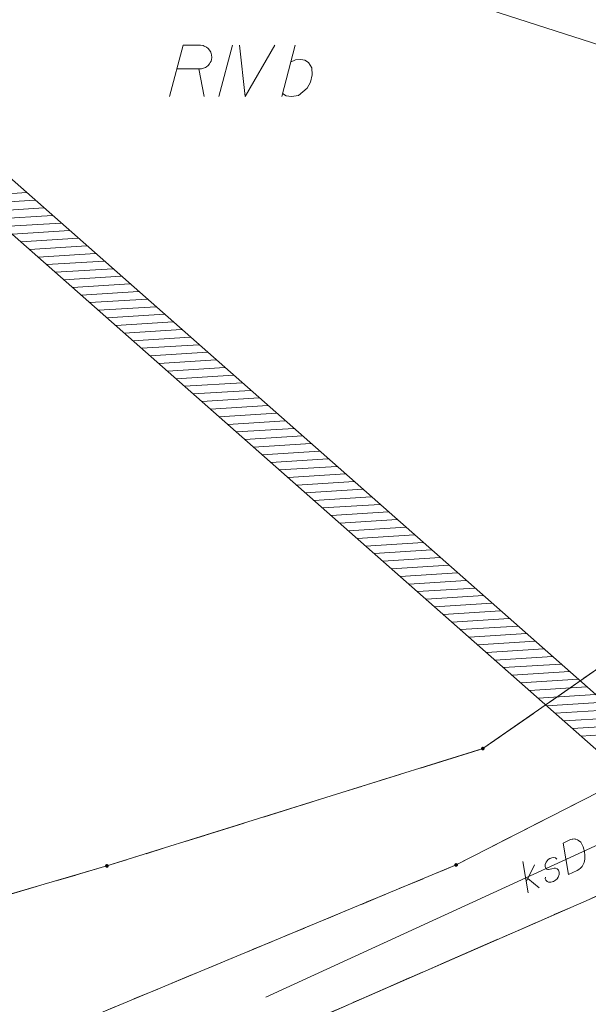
# Model space of a CAD drawing. Header units: metres. Extents: x 5554594 to 5556205, y 5636132 to 5636668.
# Tile 56 of 168: x 5555321 to 5555335, y 5636226 to 5636250. Entities that reach past the tile are written whole.
import ezdxf

# ---------------------------------------------------------------- set-up
doc = ezdxf.new("R2010")
doc.units = ezdxf.units.M
doc.header["$MEASUREMENT"] = 0
doc.header["$XCLIPFRAME"] = 0
doc.linetypes.add('PRZER1-1', pattern=[2, 1, -1])
doc.linetypes.add('PRZER3-1', pattern=[4, 3, -1])
for name, color, linetype, lineweight in [('#digitalizacja', 7, 'Continuous', 18), ('#RASTER', 7, 'Continuous', 18), ('#zakres', 7, 'Continuous', 18)]:
    doc.layers.add(name, color=color, linetype=linetype, lineweight=lineweight)
for name, color, linetype, lineweight, true_color in [('GEPPGD', 96, 'Continuous', 18, 0x008000), ('GESDZI', 18, 'Continuous', 18, 0x0a0909), ('GESKKL', 96, 'PRZER3-1', 18, 0x008000), ('GESKKL_O', 96, 'PRZER3-1', 18, 0x008000), ('GESUZY', 96, 'PRZER1-1', 18, 0x008000)]:
    doc.layers.add(name, color=color, linetype=linetype, lineweight=lineweight, true_color=true_color)
picture_1 = doc.add_image_def('image1.tif', size_in_pixel=(18897, 11811))

# ---------------------------------------------------------------- blocks, each defined once
blk = doc.blocks.new('EPPGN')
blk.add_hatch(color=0).paths.add_polyline_path([(0, -0.09), (-0.027812, -0.085595), (-0.052901, -0.072812), (-0.072812, -0.052901), (-0.085595, -0.027812), (-0.09, 0), (-0.085595, 0.027812), (-0.072812, 0.052901), (-0.052901, 0.072812), (-0.027812, 0.085595), (0, 0.09), (0.027812, 0.085595), (0.052901, 0.072812), (0.072812, 0.052901), (0.085595, 0.027812), (0.09, 0), (0.085595, -0.027812), (0.072812, -0.052901), (0.052901, -0.072812), (0.027812, -0.085595)])
blk = doc.blocks.new('*U87')
at = {"layer": 'GESKKL_O', "color": 96, "linetype": 'ByBlock', "lineweight": 18, "true_color": 0x008000}
blk.add_line((5555325.184, 5636248.789), (5555325.312, 5636248.109), dxfattribs=at)
at = {"layer": 'GESKKL_O', "color": 96, "linetype": 'ByBlock', "lineweight": 18, "true_color": 0x008000, "flags": 128}
blk.add_lwpolyline([(5555324.466, 5636248.109), (5555324.801, 5636249.359), (5555325.224, 5636249.359), (5555325.283, 5636249.35), (5555325.312, 5636249.34), (5555325.371, 5636249.31), (5555325.411, 5636249.281), (5555325.44, 5636249.241), (5555325.47, 5636249.192), (5555325.489, 5636249.123), (5555325.499, 5636249.064), (5555325.489, 5636249.015), (5555325.48, 5636248.976), (5555325.46, 5636248.936), (5555325.44, 5636248.907), (5555325.411, 5636248.867), (5555325.371, 5636248.838), (5555325.342, 5636248.818), (5555325.293, 5636248.798), (5555325.243, 5636248.789), (5555324.653, 5636248.789)], dxfattribs=at)
blk = doc.blocks.new('*U88')
at = {"layer": 'GESKKL_O', "color": 96, "linetype": 'ByBlock', "lineweight": 18, "true_color": 0x008000}
blk.add_line((5555327.202, 5636248.109), (5555327.527, 5636249.359), dxfattribs=at)
at = {"layer": 'GESKKL_O', "color": 96, "linetype": 'ByBlock', "lineweight": 18, "true_color": 0x008000, "flags": 128}
blk.add_lwpolyline([(5555327.418, 5636248.946), (5555327.536, 5636249.005), (5555327.664, 5636249.015), (5555327.763, 5636248.995), (5555327.851, 5636248.936), (5555327.93, 5636248.808), (5555327.94, 5636248.641), (5555327.901, 5636248.464), (5555327.822, 5636248.316), (5555327.605, 5636248.139), (5555327.438, 5636248.109), (5555327.31, 5636248.129), (5555327.221, 5636248.188)], dxfattribs=at)
blk = doc.blocks.new('*U1620')
at = {"layer": '#digitalizacja', "color": 36, "linetype": 'ByBlock', "lineweight": 18, "true_color": 0x7d3300}
for p, q in [((5555333.202, 5636228.708), (5555333.071, 5636229.474)), ((5555333.155, 5636228.979), (5555333.354, 5636229.396)), ((5555333.195, 5636229.063), (5555333.47, 5636228.832))]:
    blk.add_line(p, q, dxfattribs=at)

msp = doc.modelspace()

# ---------------------------------------------------------------- linework, layer by layer
at = {"layer": '#digitalizacja', "color": 5, "linetype": 'Continuous', "lineweight": 18}
msp.add_line((5555362.515, 5636240.453), (5555318.172, 5636254.781), dxfattribs=at)
at = {"layer": '#digitalizacja', "color": 36, "linetype": 'Continuous', "lineweight": 18, "true_color": 0x7d3300, "flags": 128}
for points in [[(5555318.025, 5636284.627), (5555345.611, 5636257.758), (5555353.102, 5636238.86), (5555340.361, 5636232.392), (5555326.812, 5636226.171)], [(5555334.053, 5636229.925), (5555334.236, 5636230.008), (5555334.276, 5636230.02), (5555334.294, 5636230.022), (5555334.326, 5636230.024), (5555334.347, 5636230.021), (5555334.368, 5636230.017), (5555334.407, 5636230.003), (5555334.433, 5636229.989), (5555334.485, 5636229.947), (5555334.539, 5636229.829), (5555334.558, 5636229.773), (5555334.565, 5636229.744), (5555334.572, 5636229.715), (5555334.579, 5636229.685), (5555334.581, 5636229.653), (5555334.585, 5636229.616), (5555334.585, 5636229.558), (5555334.584, 5636229.532), (5555334.569, 5636229.453), (5555334.546, 5636229.404), (5555334.515, 5636229.357), (5555334.477, 5636229.313), (5555334.439, 5636229.283), (5555334.393, 5636229.255), (5555334.184, 5636229.159), (5555334.053, 5636229.925)], [(5555333.903, 5636229.531), (5555333.869, 5636229.561), (5555333.82, 5636229.57), (5555333.782, 5636229.566), (5555333.732, 5636229.55), (5555333.691, 5636229.525), (5555333.642, 5636229.463), (5555333.618, 5636229.4), (5555333.62, 5636229.355), (5555333.634, 5636229.31), (5555333.657, 5636229.288), (5555333.686, 5636229.282), (5555333.699, 5636229.281), (5555333.736, 5636229.285), (5555333.776, 5636229.297), (5555333.835, 5636229.311), (5555333.872, 5636229.315), (5555333.913, 5636229.295), (5555333.941, 5636229.263), (5555333.958, 5636229.212), (5555333.957, 5636229.159), (5555333.936, 5636229.091), (5555333.908, 5636229.052), (5555333.87, 5636229.022), (5555333.819, 5636228.992), (5555333.752, 5636228.968), (5555333.699, 5636228.969), (5555333.665, 5636228.986), (5555333.637, 5636229.019), (5555333.62, 5636229.056), (5555333.622, 5636229.096)]]:
    msp.add_lwpolyline(points, dxfattribs=at)
at = {"layer": '#zakres', "color": 134, "linetype": 'Continuous', "lineweight": 18}
for p, q in [((5555318.831, 5636247.675), (5555346.831, 5636222.975)), ((5555318.169, 5636246.925), (5555346.169, 5636222.225)), ((5555319.586, 5636245.682), (5555320.983, 5636245.769)), ((5555319.796, 5636245.497), (5555321.193, 5636245.584)), ((5555320.006, 5636245.311), (5555321.403, 5636245.399)), ((5555320.216, 5636245.126), (5555321.613, 5636245.214)), ((5555320.426, 5636244.941), (5555321.823, 5636245.028)), ((5555320.636, 5636244.756), (5555322.033, 5636244.843)), ((5555320.846, 5636244.57), (5555322.243, 5636244.658)), ((5555321.056, 5636244.385), (5555322.453, 5636244.473)), ((5555321.266, 5636244.2), (5555322.663, 5636244.287)), ((5555321.476, 5636244.015), (5555322.873, 5636244.102)), ((5555321.686, 5636243.83), (5555323.083, 5636243.917)), ((5555321.896, 5636243.644), (5555323.293, 5636243.732)), ((5555322.106, 5636243.459), (5555323.503, 5636243.547)), ((5555322.316, 5636243.274), (5555323.713, 5636243.361)), ((5555322.526, 5636243.089), (5555323.923, 5636243.176)), ((5555322.736, 5636242.903), (5555324.133, 5636242.991)), ((5555322.946, 5636242.718), (5555324.343, 5636242.806)), ((5555323.156, 5636242.533), (5555324.553, 5636242.62)), ((5555323.366, 5636242.348), (5555324.763, 5636242.435)), ((5555323.576, 5636242.162), (5555324.973, 5636242.25)), ((5555323.786, 5636241.977), (5555325.183, 5636242.065)), ((5555323.996, 5636241.792), (5555325.393, 5636241.879)), ((5555324.206, 5636241.607), (5555325.603, 5636241.694)), ((5555324.416, 5636241.422), (5555325.813, 5636241.509)), ((5555324.626, 5636241.236), (5555326.023, 5636241.324)), ((5555324.836, 5636241.051), (5555326.233, 5636241.139)), ((5555325.046, 5636240.866), (5555326.443, 5636240.953)), ((5555325.256, 5636240.681), (5555326.653, 5636240.768)), ((5555325.466, 5636240.495), (5555326.863, 5636240.583)), ((5555325.675, 5636240.31), (5555327.073, 5636240.398)), ((5555325.885, 5636240.125), (5555327.283, 5636240.212)), ((5555326.095, 5636239.94), (5555327.493, 5636240.027)), ((5555326.305, 5636239.754), (5555327.703, 5636239.842)), ((5555326.515, 5636239.569), (5555327.913, 5636239.657)), ((5555326.725, 5636239.384), (5555328.123, 5636239.472)), ((5555326.935, 5636239.199), (5555328.333, 5636239.286)), ((5555327.145, 5636239.014), (5555328.543, 5636239.101)), ((5555327.355, 5636238.828), (5555328.753, 5636238.916)), ((5555327.565, 5636238.643), (5555328.963, 5636238.731)), ((5555327.775, 5636238.458), (5555329.173, 5636238.545)), ((5555327.985, 5636238.273), (5555329.382, 5636238.36)), ((5555328.195, 5636238.087), (5555329.592, 5636238.175)), ((5555328.405, 5636237.902), (5555329.802, 5636237.99)), ((5555328.615, 5636237.717), (5555330.012, 5636237.804)), ((5555328.825, 5636237.532), (5555330.222, 5636237.619)), ((5555329.035, 5636237.346), (5555330.432, 5636237.434)), ((5555329.245, 5636237.161), (5555330.642, 5636237.249)), ((5555329.455, 5636236.976), (5555330.852, 5636237.064)), ((5555329.665, 5636236.791), (5555331.062, 5636236.878)), ((5555329.875, 5636236.606), (5555331.272, 5636236.693)), ((5555330.085, 5636236.42), (5555331.482, 5636236.508)), ((5555330.295, 5636236.235), (5555331.692, 5636236.323)), ((5555330.505, 5636236.05), (5555331.902, 5636236.137)), ((5555330.715, 5636235.865), (5555332.112, 5636235.952)), ((5555330.925, 5636235.679), (5555332.322, 5636235.767)), ((5555331.135, 5636235.494), (5555332.532, 5636235.582)), ((5555331.345, 5636235.309), (5555332.742, 5636235.396)), ((5555331.555, 5636235.124), (5555332.952, 5636235.211)), ((5555331.765, 5636234.939), (5555333.162, 5636235.026)), ((5555331.975, 5636234.753), (5555333.372, 5636234.841)), ((5555332.185, 5636234.568), (5555333.582, 5636234.656)), ((5555332.395, 5636234.383), (5555333.792, 5636234.47)), ((5555332.605, 5636234.198), (5555334.002, 5636234.285)), ((5555332.815, 5636234.012), (5555334.212, 5636234.1)), ((5555333.025, 5636233.827), (5555334.422, 5636233.915)), ((5555333.235, 5636233.642), (5555334.632, 5636233.729)), ((5555333.445, 5636233.457), (5555334.842, 5636233.544)), ((5555333.655, 5636233.271), (5555335.052, 5636233.359)), ((5555333.865, 5636233.086), (5555335.262, 5636233.174)), ((5555334.075, 5636232.901), (5555335.472, 5636232.988)), ((5555334.285, 5636232.716), (5555335.682, 5636232.803)), ((5555334.494, 5636232.531), (5555335.892, 5636232.618))]:
    msp.add_line(p, q, dxfattribs=at)
at = {"layer": 'GESDZI', "color": 96, "linetype": 'Continuous', "lineweight": 18, "flags": 128}
for points in [[(5555286.067, 5636191.382), (5555290.474, 5636196.617), (5555298.924, 5636211.274), (5555300.802, 5636216.239), (5555306.629, 5636221.293), (5555314.027, 5636226.763), (5555322.941, 5636229.367), (5555332.099, 5636232.226), (5555336.038, 5636234.966), (5555341.244, 5636240.506), (5555345.595, 5636246.667), (5555346.919, 5636250.929), (5555350.511, 5636266.746), (5555356.45, 5636289.299), (5555358.339, 5636293.784), (5555360.401, 5636298.993), (5555368.852, 5636315.791), (5555371.456, 5636320.171)], [(5555363.383, 5636296.607), (5555358.496, 5636286.926), (5555355.108, 5636274.55), (5555351.304, 5636258.606), (5555348.008, 5636245.775), (5555345.487, 5636240.964), (5555341.618, 5636235.796), (5555338.015, 5636232.745), (5555331.448, 5636229.391), (5555313.564, 5636221.951), (5555308.316, 5636215.886), (5555301.249, 5636210.182), (5555301.149, 5636206.684), (5555298.143, 5636200.176), (5555294.339, 5636194.538), (5555291.065, 5636191.382)], [(5555301.249, 5636210.182), (5555308.316, 5636215.886), (5555313.564, 5636221.951), (5555331.448, 5636229.391), (5555338.015, 5636232.745), (5555341.618, 5636235.796), (5555345.487, 5636240.964), (5555348.008, 5636245.775), (5555351.304, 5636258.606), (5555355.108, 5636274.55), (5555358.496, 5636286.926), (5555363.383, 5636296.607)], [(5555365.522, 5636294.018), (5555364.45, 5636292.072), (5555357.85, 5636271.745), (5555350.621, 5636246.071), (5555348.765, 5636239.257), (5555338.556, 5636230.241), (5555314.596, 5636219.774), (5555303.539, 5636208.058), (5555301.249, 5636210.182)], [(5555303.539, 5636208.058), (5555314.596, 5636219.774), (5555338.556, 5636230.241), (5555348.765, 5636239.257), (5555374.338, 5636220.839)]]:
    msp.add_lwpolyline(points, dxfattribs=at)
msp.add_lwpolyline([(5555280.777, 5636227.568), (5555285.05, 5636232.31), (5555289.79, 5636240.47), (5555302.66, 5636268.89), (5555307.64, 5636279.94), (5555313.36, 5636286.16), (5555323.464, 5636270.143), (5555330.681, 5636262.484), (5555338.272, 5636254.204), (5555345.595, 5636246.667), (5555341.244, 5636240.506), (5555336.038, 5636234.966), (5555332.099, 5636232.226), (5555322.941, 5636229.367), (5555314.027, 5636226.763), (5555306.629, 5636221.293), (5555300.802, 5636216.239), (5555298.924, 5636211.274), (5555285.045, 5636223.354), (5555280.777, 5636227.568)], close=True, dxfattribs=at)
at = {"layer": 'GESKKL', "color": 96, "linetype": 'PRZER3-1', "lineweight": 18, "ltscale": 0.5, "true_color": 0x008000}
msp.add_lwpolyline([(5555345.595, 5636246.667), (5555338.272, 5636254.204), (5555330.681, 5636262.484), (5555323.464, 5636270.143), (5555308.747, 5636234.156), (5555289.79, 5636240.47), (5555285.05, 5636232.31), (5555280.777, 5636227.568), (5555285.045, 5636223.354), (5555298.924, 5636211.274), (5555300.802, 5636216.239), (5555306.629, 5636221.293), (5555314.027, 5636226.763), (5555322.941, 5636229.367), (5555332.099, 5636232.226), (5555336.038, 5636234.966), (5555341.244, 5636240.506), (5555345.595, 5636246.667)], close=True, dxfattribs=at)
msp.add_lwpolyline([(5555318.702, 5636209.639), (5555309.761, 5636203.5), (5555303.539, 5636208.058), (5555314.596, 5636219.774), (5555338.556, 5636230.241), (5555348.765, 5636239.257)], dxfattribs=at)
at = {"layer": 'GESKKL_O', "color": 96, "linetype": 'Continuous', "lineweight": 18, "true_color": 0x008000}
msp.add_line((5555326.001, 5636249.359), (5555325.667, 5636248.109), dxfattribs=at)
at = {"layer": 'GESKKL_O', "color": 96, "linetype": 'Continuous', "lineweight": 18, "true_color": 0x008000, "flags": 128}
msp.add_lwpolyline([(5555326.168, 5636249.359), (5555326.306, 5636248.109), (5555327.035, 5636249.359)], dxfattribs=at)
at = {"layer": 'GESUZY', "color": 96, "linetype": 'PRZER1-1', "lineweight": 18, "ltscale": 0.5, "true_color": 0x008000}
for points in [[(5555286.067, 5636191.382), (5555290.474, 5636196.617), (5555298.924, 5636211.274), (5555300.802, 5636216.239), (5555306.629, 5636221.293), (5555314.027, 5636226.763), (5555322.941, 5636229.367), (5555332.099, 5636232.226), (5555336.038, 5636234.966), (5555341.244, 5636240.506), (5555345.595, 5636246.667), (5555346.919, 5636250.929), (5555350.511, 5636266.746), (5555356.45, 5636289.299), (5555358.339, 5636293.784), (5555360.401, 5636298.993), (5555368.852, 5636315.791), (5555371.456, 5636320.171)], [(5555363.383, 5636296.607), (5555358.496, 5636286.926), (5555355.108, 5636274.55), (5555351.304, 5636258.606), (5555348.008, 5636245.775), (5555345.487, 5636240.964), (5555341.618, 5636235.796), (5555338.015, 5636232.745), (5555331.448, 5636229.391), (5555313.564, 5636221.951), (5555308.316, 5636215.886), (5555301.249, 5636210.182), (5555301.149, 5636206.684), (5555298.143, 5636200.176), (5555294.339, 5636194.538), (5555291.065, 5636191.382)], [(5555365.522, 5636294.018), (5555364.45, 5636292.072), (5555357.85, 5636271.745), (5555350.621, 5636246.071), (5555348.765, 5636239.257), (5555338.556, 5636230.241), (5555314.596, 5636219.774), (5555303.539, 5636208.058), (5555301.249, 5636210.182), (5555308.316, 5636215.886), (5555313.564, 5636221.951), (5555331.448, 5636229.391), (5555338.015, 5636232.745), (5555341.618, 5636235.796), (5555345.487, 5636240.964)], [(5555308.747, 5636234.156), (5555289.79, 5636240.47), (5555285.05, 5636232.31), (5555280.777, 5636227.568), (5555285.045, 5636223.354), (5555298.924, 5636211.274), (5555300.802, 5636216.239), (5555306.629, 5636221.293), (5555314.027, 5636226.763), (5555322.941, 5636229.367), (5555332.099, 5636232.226), (5555336.038, 5636234.966), (5555341.244, 5636240.506), (5555345.595, 5636246.667), (5555338.272, 5636254.204), (5555330.681, 5636262.484), (5555323.464, 5636270.143)], [(5555318.702, 5636209.639), (5555309.761, 5636203.5), (5555303.539, 5636208.058), (5555314.596, 5636219.774), (5555338.556, 5636230.241), (5555348.765, 5636239.257)]]:
    msp.add_lwpolyline(points, dxfattribs=at)

# ---------------------------------------------------------------- block references
at = {"layer": '#digitalizacja', "color": 36, "linetype": 'Continuous', "lineweight": 18, "true_color": 0x7d3300}
msp.add_blockref('*U1620', (0, 0), dxfattribs=at)
at = {"layer": 'GEPPGD', "color": 96, "lineweight": 18, "true_color": 0x008000, "xscale": 0.5, "yscale": 0.5, "zscale": 0.5, "rotation": 90}
for p in [(5555332.099, 5636232.226), (5555322.941, 5636229.367), (5555331.448, 5636229.391)]:
    msp.add_blockref('EPPGN', p, dxfattribs=at)
at = {"layer": 'GESKKL_O', "color": 96, "linetype": 'Continuous', "lineweight": 18, "true_color": 0x008000}
for name in ['*U87', '*U88']:
    msp.add_blockref(name, (0, 0), dxfattribs=at)

# ---------------------------------------------------------------- pictures from other files: only their frames are drawn
at = {"layer": '#RASTER', "color": 252, "linetype": 'Continuous', "lineweight": 18}
image = msp.add_image(picture_1, insert=(5554593.51, 5636131.7), size_in_units=(811.166, 518.086), dxfattribs=at)
image.set_boundary_path([(-0.5, -0.5), (-0.5, 11810.5), (18896.5, 11810.5), (18896.5, -0.5), (-0.5, -0.5)])
image.dxf.flags = 15

doc.saveas('drawing.dxf')
